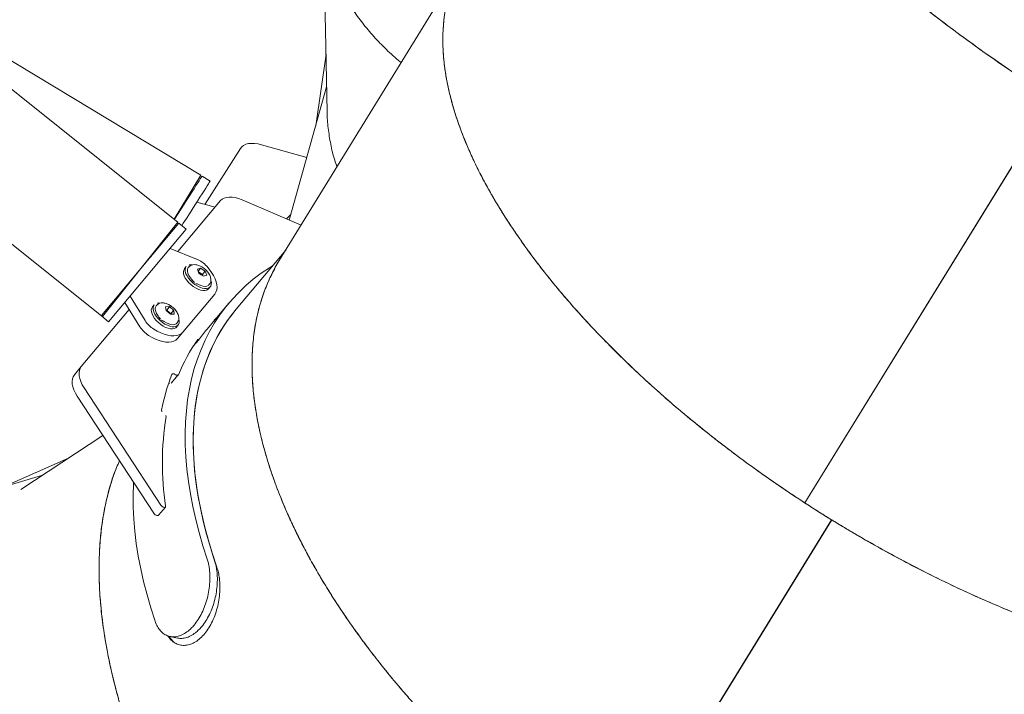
# Model space of a CAD drawing. Extents: x 5459245 to 5462690, y 5971016 to 5972523.
# Tile 47 of 136: x 5462442.305 to 5462442.923, y 5972213.586 to 5972214.01. Entities that reach past the tile are written whole.
import ezdxf

# ---------------------------------------------------------------- set-up
doc = ezdxf.new("R2010")
doc.units = 0
doc.layers.add('A_MAŁA ARCHITEKTURA', color=195, linetype='CONTINUOUS', lineweight=9)

# ---------------------------------------------------------------- blocks, each defined once
blk = doc.blocks.new('MEGA')
at = {"layer": 'A_MAŁA ARCHITEKTURA'}
for p, q in [((5462443.82374, 5972218.87132), (5462443.80024, 5972218.68033)), ((5462443.87546, 5972218.67062), (5462443.89902, 5972218.86209)), ((5462443.9081, 5972218.67374), (5462443.90673, 5972218.83045)), ((5462443.69506, 5972218.66004), (5462443.6155, 5972218.73158)), ((5462443.80024, 5972218.68033), (5462443.79943, 5972218.67487)), ((5462443.86173, 5972218.67172), (5462443.80031, 5972218.68078)), ((5462444.07359, 5972218.6849), (5462443.98354, 5972218.6271)), ((5462443.71368, 5972218.65129), (5462443.67623, 5972218.67697)), ((5462443.75969, 5972218.67569), (5462443.76641, 5972218.6747)), ((5462443.81269, 5972218.66788), (5462443.76641, 5972218.6747)), ((5462443.86086, 5972218.66581), (5462443.79943, 5972218.67487)), ((5462443.80018, 5972218.67988), (5462443.87546, 5972218.67062)), ((5462443.81504, 5972218.67257), (5462443.80702, 5972218.65652)), ((5462443.82007, 5972218.67182), (5462443.81206, 5972218.65578)), ((5462443.85032, 5972218.67371), (5462443.84801, 5972218.67375)), ((5462443.85142, 5972218.67324), (5462443.85394, 5972218.67327)), ((5462443.87533, 5972218.66971), (5462443.86173, 5972218.67172)), ((5462443.87446, 5972218.6638), (5462443.87533, 5972218.66971)), ((5462443.87581, 5972218.67346), (5462443.9081, 5972218.67374)), ((5462443.90801, 5972218.66685), (5462443.9081, 5972218.67283)), ((5462443.7367, 5972218.64047), (5462443.68086, 5972218.66671)), ((5462443.74928, 5972218.66716), (5462443.71181, 5972218.58767)), ((5462443.756, 5972218.66617), (5462443.71852, 5972218.58668)), ((5462443.8619, 5972218.64843), (5462443.85886, 5972218.6661)), ((5462443.87446, 5972218.6638), (5462443.86086, 5972218.66581)), ((5462443.89224, 5972218.66709), (5462443.89581, 5972218.65561)), ((5462443.89379, 5972218.66208), (5462443.93548, 5972218.66144)), ((5462443.82343, 5972218.65609), (5462443.82175, 5972218.65634)), ((5462443.901, 5972218.65485), (5462443.85975, 5972218.66093)), ((5462443.82407, 5972218.65461), (5462443.82357, 5972218.65469)), ((5462443.82619, 5972218.64932), (5462443.82433, 5972218.64785)), ((5462443.8275, 5972218.64729), (5462443.82619, 5972218.64932)), ((5462443.85446, 5972218.65151), (5462443.85278, 5972218.65176)), ((5462443.8551, 5972218.65003), (5462443.85459, 5972218.65011)), ((5462443.85507, 5972218.64987), (5462443.85519, 5972218.64986)), ((5462443.94438, 5972218.65134), (5462443.9525, 5972218.62297)), ((5462443.82407, 5972218.6461), (5462443.82378, 5972218.64435)), ((5462443.82378, 5972218.64435), (5462443.82509, 5972218.64231)), ((5462443.82397, 5972218.64406), (5462443.8242, 5972218.64424)), ((5462443.82433, 5972218.64785), (5462443.82407, 5972218.6461)), ((5462443.8242, 5972218.64424), (5462443.82473, 5972218.64765)), ((5462443.8242, 5972218.64424), (5462443.82671, 5972218.64387)), ((5462443.82473, 5972218.64765), (5462443.8245, 5972218.64799)), ((5462443.82473, 5972218.64765), (5462443.82725, 5972218.64728)), ((5462443.82509, 5972218.64231), (5462443.82695, 5972218.64378)), ((5462443.82695, 5972218.64378), (5462443.8275, 5972218.64729)), ((5462443.85682, 5972218.64474), (5462443.85509, 5972218.64263)), ((5462443.85548, 5972218.64029), (5462443.85561, 5972218.64326)), ((5462443.85593, 5972218.64365), (5462443.85814, 5972218.64332)), ((5462443.8584, 5972218.64335), (5462443.85682, 5972218.64474)), ((5462443.85825, 5972218.63985), (5462443.8584, 5972218.64335)), ((5462443.91443, 5972218.60375), (5462443.9085, 5972218.64367)), ((5462444.01406, 5972218.64669), (5462443.97239, 5972218.62864)), ((5462443.82109, 5972218.63793), (5462443.8216, 5972218.63785)), ((5462443.84862, 5972218.6408), (5462443.84861, 5972218.64011)), ((5462443.85504, 5972218.64087), (5462443.85494, 5972218.63913)), ((5462443.85494, 5972218.63913), (5462443.85652, 5972218.63774)), ((5462443.85497, 5972218.63967), (5462443.85548, 5972218.64029)), ((5462443.85509, 5972218.64263), (5462443.85504, 5972218.64087)), ((5462443.85548, 5972218.64029), (5462443.858, 5972218.63992)), ((5462443.85652, 5972218.63774), (5462443.85825, 5972218.63985)), ((5462443.81813, 5972218.63181), (5462443.8131, 5972218.63256)), ((5462443.81813, 5972218.63181), (5462443.84916, 5972218.62724)), ((5462443.81888, 5972218.63687), (5462443.82056, 5972218.63662)), ((5462443.84991, 5972218.63229), (5462443.85159, 5972218.63204)), ((5462443.85212, 5972218.63335), (5462443.85263, 5972218.63327)), ((5462443.85275, 5972218.63342), (5462443.85265, 5972218.63343)), ((5462443.99675, 5972218.63558), (5462443.91324, 5972218.61178)), ((5462443.78711, 5972218.62112), (5462443.79383, 5972218.62013)), ((5462443.81414, 5972218.62151), (5462443.81902, 5972218.6208)), ((5462443.81929, 5972218.62078), (5462443.81934, 5972218.62117)), ((5462443.84891, 5972218.61673), (5462443.82751, 5972218.61989)), ((5462443.83484, 5972218.61881), (5462443.83485, 5972218.61888)), ((5462443.83492, 5972218.61897), (5462443.83687, 5972218.61851)), ((5462443.89595, 5972218.60375), (5462443.84804, 5972218.61082)), ((5462444.1093, 5972218.60375), (5462443.88824, 5972218.60375)), ((5462443.71227, 5972218.58458), (5462443.71898, 5972218.58359)), ((5462443.65119, 5972218.53865), (5462443.65277, 5972218.53414)), ((5462443.93153, 5972218.24297), (5462444.22933, 5972218.24297)), ((5462443.93154, 5972218.24304), (5462444.22933, 5972218.24304)), ((5462443.6676, 5972218.22311), (5462443.93129, 5972218.22311)), ((5462443.6676, 5972218.22305), (5462443.93129, 5972218.22305)), ((5462443.66865, 5972218.22311), (5462443.93113, 5972218.22311)), ((5462443.86674, 5972218.22305), (5462443.86652, 5972218.22311)), ((5462443.86743, 5972218.22305), (5462443.86713, 5972218.22314))]:
    blk.add_line(p, q, dxfattribs=at)
at = {"layer": 'A_MAŁA ARCHITEKTURA', "flags": 128}
for points in [[(5462443.75969, 5972218.67569), (5462443.75832, 5972218.67573), (5462443.75692, 5972218.67542), (5462443.75551, 5972218.67478), (5462443.75413, 5972218.67382), (5462443.75279, 5972218.67255), (5462443.75153, 5972218.671), (5462443.75035, 5972218.66919), (5462443.74928, 5972218.66716)], [(5462443.76641, 5972218.6747), (5462443.76503, 5972218.67473), (5462443.76363, 5972218.67443), (5462443.76223, 5972218.67379), (5462443.76085, 5972218.67283), (5462443.75951, 5972218.67156), (5462443.75824, 5972218.67001), (5462443.75706, 5972218.6682), (5462443.756, 5972218.66617)], [(5462443.9081, 5972218.67283), (5462443.90806, 5972218.67283), (5462443.90772, 5972218.67283), (5462443.90703, 5972218.67284), (5462443.90599, 5972218.67286), (5462443.90463, 5972218.67288), (5462443.90293, 5972218.67291), (5462443.90094, 5972218.67294), (5462443.89865, 5972218.67297), (5462443.89611, 5972218.67301), (5462443.89331, 5972218.67305), (5462443.89031, 5972218.6731), (5462443.88711, 5972218.67315), (5462443.88376, 5972218.6732), (5462443.88028, 5972218.67325), (5462443.8767, 5972218.67331), (5462443.87579, 5972218.67332)], [(5462443.90801, 5972218.66685), (5462443.90797, 5972218.66685), (5462443.90763, 5972218.66685), (5462443.90694, 5972218.66686), (5462443.9059, 5972218.66688), (5462443.90453, 5972218.6669), (5462443.90284, 5972218.66693), (5462443.90085, 5972218.66696), (5462443.89856, 5972218.66699), (5462443.89601, 5972218.66703), (5462443.89322, 5972218.66707), (5462443.89021, 5972218.66712), (5462443.88702, 5972218.66717), (5462443.88367, 5972218.66722), (5462443.88019, 5972218.66727), (5462443.87661, 5972218.66733), (5462443.87499, 5972218.66735)], [(5462443.81888, 5972218.63687), (5462443.81832, 5972218.63701), (5462443.81743, 5972218.63753), (5462443.81664, 5972218.63838), (5462443.81598, 5972218.63952), (5462443.81548, 5972218.64092), (5462443.81515, 5972218.64253), (5462443.81502, 5972218.64428), (5462443.81507, 5972218.64612), (5462443.81531, 5972218.64797), (5462443.81573, 5972218.64978), (5462443.81632, 5972218.65147), (5462443.81705, 5972218.65298), (5462443.81791, 5972218.65427), (5462443.81884, 5972218.65527), (5462443.81984, 5972218.65597), (5462443.82084, 5972218.65632), (5462443.82183, 5972218.65633), (5462443.82183, 5972218.65633)], [(5462443.82391, 5972218.63812), (5462443.82297, 5972218.6373), (5462443.82197, 5972218.63677), (5462443.82097, 5972218.63659), (5462443.82, 5972218.63676), (5462443.81911, 5972218.63728), (5462443.81832, 5972218.63813), (5462443.81766, 5972218.63927), (5462443.81716, 5972218.64068), (5462443.81683, 5972218.64228), (5462443.81669, 5972218.64403), (5462443.81675, 5972218.64587), (5462443.81699, 5972218.64773), (5462443.81741, 5972218.64953), (5462443.818, 5972218.65122), (5462443.81873, 5972218.65274), (5462443.81958, 5972218.65402), (5462443.82052, 5972218.65503), (5462443.82151, 5972218.65572), (5462443.82252, 5972218.65607), (5462443.82351, 5972218.65608), (5462443.82351, 5972218.65608)], [(5462443.93548, 5972218.66144), (5462443.93685, 5972218.66125), (5462443.93818, 5972218.66072), (5462443.93946, 5972218.65987), (5462443.94067, 5972218.65869), (5462443.94179, 5972218.65723), (5462443.94279, 5972218.65549), (5462443.94366, 5972218.65352), (5462443.94438, 5972218.65134)], [(5462443.82357, 5972218.65469), (5462443.82317, 5972218.65471), (5462443.82222, 5972218.65451), (5462443.82127, 5972218.65394), (5462443.82037, 5972218.65305), (5462443.81956, 5972218.65186), (5462443.81886, 5972218.65042), (5462443.81867, 5972218.64992)], [(5462443.84991, 5972218.63229), (5462443.84945, 5972218.6324), (5462443.84855, 5972218.63288), (5462443.84775, 5972218.63369), (5462443.84707, 5972218.63481), (5462443.84656, 5972218.63618), (5462443.84621, 5972218.63777), (5462443.84605, 5972218.63951), (5462443.84608, 5972218.64134), (5462443.8463, 5972218.64319), (5462443.84671, 5972218.64501), (5462443.84728, 5972218.64671), (5462443.848, 5972218.64825), (5462443.84884, 5972218.64956), (5462443.84977, 5972218.6506), (5462443.85075, 5972218.65133), (5462443.85176, 5972218.65172)], [(5462443.85523, 5972218.63387), (5462443.85507, 5972218.63369), (5462443.85411, 5972218.6328), (5462443.85311, 5972218.63223), (5462443.8521, 5972218.63202), (5462443.85113, 5972218.63215), (5462443.85023, 5972218.63263), (5462443.84943, 5972218.63344), (5462443.84875, 5972218.63456), (5462443.84823, 5972218.63593), (5462443.84789, 5972218.63752), (5462443.84773, 5972218.63926), (5462443.84776, 5972218.64109), (5462443.84798, 5972218.64295), (5462443.84839, 5972218.64476), (5462443.84896, 5972218.64646), (5462443.84968, 5972218.648), (5462443.85051, 5972218.64931), (5462443.85144, 5972218.65035), (5462443.85243, 5972218.65108), (5462443.85344, 5972218.65147), (5462443.85344, 5972218.65147)], [(5462443.85459, 5972218.65011), (5462443.85419, 5972218.65013), (5462443.85324, 5972218.64993), (5462443.85229, 5972218.64936), (5462443.85139, 5972218.64846), (5462443.85058, 5972218.64727), (5462443.84989, 5972218.64583), (5462443.84935, 5972218.64422), (5462443.84926, 5972218.64388)], [(5462443.85176, 5972218.65172), (5462443.85275, 5972218.65177), (5462443.85278, 5972218.65176)], [(5462443.9085, 5972218.64367), (5462443.90806, 5972218.64592), (5462443.90746, 5972218.64799), (5462443.90669, 5972218.64984), (5462443.90578, 5972218.65144), (5462443.90473, 5972218.65276), (5462443.90357, 5972218.65378), (5462443.90232, 5972218.65448), (5462443.901, 5972218.65485)], [(5462443.80527, 5972218.64902), (5462443.80532, 5972218.64647), (5462443.80555, 5972218.64402), (5462443.80598, 5972218.64171), (5462443.80657, 5972218.63959), (5462443.80734, 5972218.63769), (5462443.80826, 5972218.63605), (5462443.80931, 5972218.63469), (5462443.81048, 5972218.63365), (5462443.81175, 5972218.63293), (5462443.8131, 5972218.63256)], [(5462443.8103, 5972218.64828), (5462443.81035, 5972218.64573), (5462443.81059, 5972218.64327), (5462443.81101, 5972218.64097), (5462443.81161, 5972218.63884), (5462443.81238, 5972218.63695), (5462443.81329, 5972218.63531), (5462443.81435, 5972218.63395), (5462443.81552, 5972218.63291), (5462443.81679, 5972218.63219), (5462443.81813, 5972218.63181)], [(5462443.81783, 5972218.64612), (5462443.81778, 5972218.64533), (5462443.8178, 5972218.64362), (5462443.81802, 5972218.64202), (5462443.81843, 5972218.64061), (5462443.81901, 5972218.63945), (5462443.81973, 5972218.63859), (5462443.82057, 5972218.63806), (5462443.82109, 5972218.63793)], [(5462443.84879, 5972218.64001), (5462443.84883, 5972218.63902), (5462443.84905, 5972218.63743), (5462443.84946, 5972218.63602), (5462443.85005, 5972218.63486), (5462443.85077, 5972218.634), (5462443.85161, 5972218.63348), (5462443.85212, 5972218.63335)], [(5462443.84916, 5972218.62724), (5462443.85056, 5972218.62721), (5462443.85198, 5972218.62753), (5462443.8534, 5972218.62819), (5462443.8548, 5972218.62918), (5462443.85616, 5972218.63049), (5462443.85744, 5972218.63208), (5462443.85862, 5972218.63394), (5462443.85969, 5972218.63603), (5462443.86063, 5972218.63831), (5462443.86141, 5972218.64074)], [(5462443.79209, 5972218.62371), (5462443.79229, 5972218.6237), (5462443.79249, 5972218.62363), (5462443.79266, 5972218.62348), (5462443.79281, 5972218.62326), (5462443.79293, 5972218.62298), (5462443.79301, 5972218.62266), (5462443.79305, 5972218.6223), (5462443.79305, 5972218.62192)], [(5462443.79305, 5972218.62192), (5462443.79305, 5972218.62154), (5462443.79309, 5972218.62118), (5462443.79316, 5972218.62086), (5462443.79328, 5972218.62058), (5462443.79343, 5972218.62036), (5462443.7936, 5972218.62021), (5462443.79379, 5972218.62013), (5462443.794, 5972218.62013)], [(5462443.8193, 5972218.62127), (5462443.81931, 5972218.62127), (5462443.81932, 5972218.62126), (5462443.81933, 5972218.62125), (5462443.81934, 5972218.62124), (5462443.81934, 5972218.62122), (5462443.81935, 5972218.6212), (5462443.81935, 5972218.62119), (5462443.81934, 5972218.62117)], [(5462443.83485, 5972218.61888), (5462443.83486, 5972218.6189), (5462443.83486, 5972218.61892), (5462443.83487, 5972218.61893), (5462443.83488, 5972218.61894), (5462443.83489, 5972218.61895), (5462443.8349, 5972218.61896), (5462443.83491, 5972218.61897), (5462443.83492, 5972218.61897)], [(5462443.70486, 5972218.54404), (5462443.7106, 5972218.55072), (5462443.71641, 5972218.55711), (5462443.72229, 5972218.5632), (5462443.72823, 5972218.569), (5462443.73424, 5972218.57449), (5462443.74029, 5972218.57968), (5462443.74639, 5972218.58455), (5462443.75254, 5972218.5891), (5462443.75872, 5972218.59333), (5462443.76493, 5972218.59723), (5462443.77117, 5972218.60081), (5462443.77742, 5972218.60405), (5462443.78369, 5972218.60696), (5462443.78997, 5972218.60953), (5462443.79625, 5972218.61175), (5462443.80252, 5972218.61364), (5462443.80879, 5972218.61518), (5462443.81504, 5972218.61637), (5462443.82128, 5972218.61722), (5462443.82748, 5972218.61772), (5462443.83365, 5972218.61787), (5462443.83979, 5972218.61768), (5462443.84588, 5972218.61713), (5462443.85193, 5972218.61624), (5462443.85792, 5972218.615), (5462443.86385, 5972218.61342), (5462443.86972, 5972218.61149), (5462443.87552, 5972218.60922), (5462443.88124, 5972218.60661), (5462443.88319, 5972218.60563)], [(5462443.91664, 5972218.61275), (5462443.91619, 5972218.61288), (5462443.91295, 5972218.61372)], [(5462443.6545, 5972218.55147), (5462443.66023, 5972218.55815), (5462443.66605, 5972218.56454), (5462443.67193, 5972218.57063), (5462443.67787, 5972218.57643), (5462443.68387, 5972218.58192), (5462443.68993, 5972218.58711), (5462443.69603, 5972218.59198), (5462443.70217, 5972218.59653), (5462443.70836, 5972218.60076), (5462443.71457, 5972218.60467), (5462443.7208, 5972218.60824), (5462443.72175, 5972218.60875)], [(5462443.70371, 5972218.53621), (5462443.70943, 5972218.54303), (5462443.71523, 5972218.54957), (5462443.7211, 5972218.5558), (5462443.72704, 5972218.56173), (5462443.73304, 5972218.56735), (5462443.7391, 5972218.57266), (5462443.74521, 5972218.57765), (5462443.75136, 5972218.58232), (5462443.75755, 5972218.58666), (5462443.76378, 5972218.59066), (5462443.77003, 5972218.59433), (5462443.7763, 5972218.59766), (5462443.78259, 5972218.60065), (5462443.78889, 5972218.60329), (5462443.79519, 5972218.60558), (5462443.80148, 5972218.60753), (5462443.80777, 5972218.60912), (5462443.81405, 5972218.61036), (5462443.8203, 5972218.61124), (5462443.82653, 5972218.61177), (5462443.83273, 5972218.61194), (5462443.83889, 5972218.61176), (5462443.845, 5972218.61122), (5462443.84804, 5972218.61082)], [(5462443.84804, 5972218.61082), (5462443.84194, 5972218.61153), (5462443.8358, 5972218.61189), (5462443.82962, 5972218.6119), (5462443.8234, 5972218.61155), (5462443.81715, 5972218.61084), (5462443.81088, 5972218.60977), (5462443.80459, 5972218.60836), (5462443.79829, 5972218.60658), (5462443.79199, 5972218.60446), (5462443.78568, 5972218.60199), (5462443.77938, 5972218.59917), (5462443.7731, 5972218.596), (5462443.76683, 5972218.5925), (5462443.76059, 5972218.58865), (5462443.75437, 5972218.58447), (5462443.7482, 5972218.57996), (5462443.74206, 5972218.57512), (5462443.73597, 5972218.56997), (5462443.72994, 5972218.56449), (5462443.72396, 5972218.5587), (5462443.71805, 5972218.55261), (5462443.71221, 5972218.54621), (5462443.70644, 5972218.53952)], [(5462443.71181, 5972218.58767), (5462443.7116, 5972218.58709), (5462443.71149, 5972218.58644), (5462443.7115, 5972218.58582), (5462443.71162, 5972218.58526), (5462443.71184, 5972218.58485), (5462443.71214, 5972218.58462), (5462443.71227, 5972218.58458)], [(5462443.71852, 5972218.58668), (5462443.71832, 5972218.5861), (5462443.71821, 5972218.58545), (5462443.71822, 5972218.58482), (5462443.71834, 5972218.58427), (5462443.71856, 5972218.58386), (5462443.71885, 5972218.58363), (5462443.71919, 5972218.5836), (5462443.71954, 5972218.58378)]]:
    blk.add_lwpolyline(points, dxfattribs=at)
at = {"layer": 'A_MAŁA ARCHITEKTURA'}
for centre, radius, start, end in [((5462443.82314, 5972218.6488), 0.01787, 154.38652, 179.26767), ((5462443.82818, 5972218.64805), 0.01787, 154.38652, 179.26767), ((5462443.82235, 5972218.65205), 0.00419, 22.46586, 73.96056), ((5462443.85378, 5972218.64777), 0.00372, 19.41918, 95.28395), ((5462443.84424, 5972218.64568), 0.01787, 343.94739, 8.82854), ((5462443.81508, 5972218.4967), 0.12907, 100.25999, 110.66677), ((5462443.78769, 5972218.62236), 0.00137, 172.64642, 245.00658), ((5462443.81158, 5972218.51138), 0.11016, 85.98044, 99.18517), ((5462443.81195, 5972218.51442), 0.10661, 81.60965, 86.20041), ((5462443.8348, 5972218.4475), 0.17848, 112.18563, 130.22302), ((5462443.7659, 5972218.61486), 0.00257, 305.76284, 5.78598), ((5462443.771, 5972218.61538), 0.00255, 125.23544, 185.94114)]:
    blk.add_arc(centre, radius, start, end, dxfattribs=at)
for centre, major_axis, ratio, start_param, end_param in [((5462443.82688, 5972218.6436), (0.000364, -0.000213), 0.45148, 1.639514, 2.298314), ((5462443.82749, 5972218.64747), (0.000412, 0.000087), 0.428451, 3.99844, 4.65724), ((5462443.85837, 5972218.64359), (0.000392, 0.000167), 0.565634, 3.887636, 4.546436), ((5462443.8582, 5972218.63974), (0.000391, -0.000149), 0.287864, 1.568408, 2.227208)]:
    blk.add_ellipse(centre, major_axis=major_axis, ratio=ratio, start_param=start_param, end_param=end_param, dxfattribs=at)
for points, knots in [([(5462443.60322, 5972218.67601), (5462443.6005, 5972218.67561), (5462443.59428, 5972218.67472), (5462443.58425, 5972218.67249), (5462443.5732, 5972218.66954), (5462443.56186, 5972218.66589), (5462443.55037, 5972218.66161), (5462443.54015, 5972218.65729), (5462443.53126, 5972218.65318), (5462443.52366, 5972218.64943), (5462443.51595, 5972218.64539), (5462443.50815, 5972218.64106), (5462443.50025, 5972218.63643), (5462443.49178, 5972218.6312), (5462443.48271, 5972218.62528), (5462443.47301, 5972218.6186), (5462443.46316, 5972218.61143), (5462443.45316, 5972218.60377), (5462443.44328, 5972218.5958), (5462443.43493, 5972218.58873), (5462443.42812, 5972218.58276), (5462443.42261, 5972218.5778), (5462443.41703, 5972218.57266), (5462443.41139, 5972218.56732), (5462443.40568, 5972218.56178), (5462443.39993, 5972218.55604), (5462443.39412, 5972218.5501), (5462443.3869, 5972218.54252), (5462443.37818, 5972218.53303), (5462443.3682, 5972218.52168), (5462443.36009, 5972218.51203), (5462443.35386, 5972218.50438), (5462443.34925, 5972218.49859), (5462443.34463, 5972218.49267), (5462443.34033, 5972218.48702), (5462443.33665, 5972218.48211), (5462443.33348, 5972218.4778), (5462443.33045, 5972218.47363), (5462443.32725, 5972218.46915), (5462443.32389, 5972218.46436), (5462443.3202, 5972218.45903), (5462443.31628, 5972218.45324), (5462443.31226, 5972218.44716), (5462443.30853, 5972218.44142), (5462443.30527, 5972218.43628), (5462443.30259, 5972218.43199), (5462443.30047, 5972218.42855), (5462443.29925, 5972218.42654), (5462443.29872, 5972218.42569)], [0, 0, 0, 0, 0.027831, 0.063523, 0.099562, 0.135948, 0.172683, 0.208747, 0.232041, 0.255559, 0.279303, 0.303272, 0.327467, 0.351887, 0.380958, 0.410568, 0.440717, 0.471404, 0.50263, 0.532068, 0.549019, 0.566266, 0.583808, 0.601644, 0.619776, 0.638203, 0.656926, 0.675943, 0.708631, 0.743023, 0.77608, 0.791596, 0.80772, 0.824452, 0.840664, 0.853951, 0.864345, 0.875491, 0.88739, 0.900041, 0.913444, 0.929426, 0.945301, 0.960657, 0.973804, 0.984744, 0.993476, 1, 1, 1, 1]), ([(5462444.0634, 5972218.67297), (5462444.06336, 5972218.67293), (5462444.06106, 5972218.6705), (5462444.0571, 5972218.66499), (5462444.05153, 5972218.65649), (5462444.04669, 5972218.64722), (5462444.04253, 5972218.6374), (5462444.03905, 5972218.62701), (5462444.03634, 5972218.61602), (5462444.03475, 5972218.60823), (5462444.03428, 5972218.60398), (5462444.03425, 5972218.60375)], [0, 0, 0, 0, 0.002112, 0.143073, 0.284445, 0.426234, 0.568444, 0.708662, 0.849787, 0.991823, 1, 1, 1, 1]), ([(5462443.81847, 5972218.64986), (5462443.81831, 5972218.64941), (5462443.81802, 5972218.64853), (5462443.81785, 5972218.64758), (5462443.81777, 5972218.64711)], [0, 0, 0, 0, 0.513476, 1, 1, 1, 1]), ([(5462443.8216, 5972218.63785), (5462443.82206, 5972218.63783), (5462443.82291, 5972218.6378), (5462443.82439, 5972218.63841), (5462443.82593, 5972218.63969), (5462443.82733, 5972218.64188), (5462443.82826, 5972218.64472), (5462443.8285, 5972218.64764), (5462443.82816, 5972218.65017), (5462443.82734, 5972218.65225), (5462443.82624, 5972218.6536), (5462443.82514, 5972218.65435), (5462443.82444, 5972218.65452), (5462443.82407, 5972218.65461)], [0, 0, 0, 0, 0.073769, 0.134518, 0.233703, 0.349808, 0.471395, 0.594519, 0.69613, 0.794484, 0.882135, 0.93742, 1, 1, 1, 1]), ([(5462443.85263, 5972218.63327), (5462443.85301, 5972218.63325), (5462443.85372, 5972218.63321), (5462443.8549, 5972218.63359), (5462443.85628, 5972218.63446), (5462443.85773, 5972218.63615), (5462443.85891, 5972218.6387), (5462443.85951, 5972218.6417), (5462443.8594, 5972218.64459), (5462443.85873, 5972218.64695), (5462443.85769, 5972218.64859), (5462443.85646, 5972218.64966), (5462443.85558, 5972218.6499), (5462443.8551, 5972218.65003)], [0, 0, 0, 0, 0.062601, 0.114702, 0.186808, 0.292461, 0.412846, 0.534132, 0.656248, 0.761127, 0.854115, 0.919661, 1, 1, 1, 1]), ([(5462443.81777, 5972218.64711), (5462443.81772, 5972218.64683), (5462443.81767, 5972218.64652), (5462443.81765, 5972218.64621), (5462443.81765, 5972218.64618)], [0, 0, 0, 0, 0.912337, 1, 1, 1, 1]), ([(5462443.8242, 5972218.64424), (5462443.82419, 5972218.64424), (5462443.82417, 5972218.64426), (5462443.82414, 5972218.64429), (5462443.82407, 5972218.64437), (5462443.82396, 5972218.6445), (5462443.82388, 5972218.64462), (5462443.82384, 5972218.64468)], [0, 0, 0, 0, 0.037335, 0.09232, 0.216745, 0.557823, 1, 1, 1, 1]), ([(5462443.82473, 5972218.64765), (5462443.82472, 5972218.64765), (5462443.8247, 5972218.64764), (5462443.82466, 5972218.64762), (5462443.82457, 5972218.64757), (5462443.82443, 5972218.64748), (5462443.82432, 5972218.6474), (5462443.82425, 5972218.64735)], [0, 0, 0, 0, 0.03753, 0.092802, 0.217878, 0.56074, 1, 1, 1, 1]), ([(5462443.84906, 5972218.64386), (5462443.84906, 5972218.64383), (5462443.8489, 5972218.64331), (5462443.84873, 5972218.64226), (5462443.84866, 5972218.64126), (5462443.84862, 5972218.6408)], [0, 0, 0, 0, 0.022212, 0.547845, 1, 1, 1, 1]), ([(5462443.85548, 5972218.64029), (5462443.85547, 5972218.64029), (5462443.85545, 5972218.6403), (5462443.85542, 5972218.64033), (5462443.85534, 5972218.64038), (5462443.8552, 5972218.64048), (5462443.85509, 5972218.64057), (5462443.85502, 5972218.64063)], [0, 0, 0, 0, 0.033724, 0.083391, 0.195782, 0.503874, 1, 1, 1, 1]), ([(5462443.98354, 5972218.6271), (5462443.9835, 5972218.62707), (5462443.98059, 5972218.62541), (5462443.97521, 5972218.62129), (5462443.96744, 5972218.61472), (5462443.9615, 5972218.60882), (5462443.9583, 5972218.6049), (5462443.95737, 5972218.60375)], [0, 0, 0, 0, 0.004355, 0.294979, 0.586452, 0.878783, 1, 1, 1, 1]), ([(5462443.7286, 5972218.62328), (5462443.72617, 5972218.62294), (5462443.71985, 5972218.62207), (5462443.70941, 5972218.61939), (5462443.6973, 5972218.61538), (5462443.68558, 5972218.61041), (5462443.67435, 5972218.60474), (5462443.66365, 5972218.59853), (5462443.65291, 5972218.5915), (5462443.64219, 5972218.58365), (5462443.63157, 5972218.57508), (5462443.62108, 5972218.56579), (5462443.61062, 5972218.55572), (5462443.60029, 5972218.54492), (5462443.59018, 5972218.53353), (5462443.58029, 5972218.52155), (5462443.57048, 5972218.5088), (5462443.56093, 5972218.49549), (5462443.55171, 5972218.48175), (5462443.54281, 5972218.46758), (5462443.53398, 5972218.45259), (5462443.52665, 5972218.43926), (5462443.5208, 5972218.42802), (5462443.51634, 5972218.41915), (5462443.51196, 5972218.41008), (5462443.50774, 5972218.40099), (5462443.50364, 5972218.39183), (5462443.49964, 5972218.38253), (5462443.49577, 5972218.37314), (5462443.49268, 5972218.36534), (5462443.49034, 5972218.35925), (5462443.48857, 5972218.35453), (5462443.48675, 5972218.3496), (5462443.48491, 5972218.34447), (5462443.48323, 5972218.33969), (5462443.4819, 5972218.33582), (5462443.48077, 5972218.33248), (5462443.47953, 5972218.32877), (5462443.4779, 5972218.32377), (5462443.47592, 5972218.31753), (5462443.47362, 5972218.31006), (5462443.47204, 5972218.30464), (5462443.4712, 5972218.30173)], [0, 0, 0, 0, 0.025001, 0.065302, 0.105824, 0.146659, 0.182178, 0.217327, 0.252853, 0.288758, 0.32416, 0.359186, 0.394758, 0.430878, 0.466022, 0.500893, 0.536557, 0.573013, 0.607634, 0.642272, 0.678119, 0.715174, 0.735008, 0.754574, 0.774709, 0.795025, 0.814031, 0.83387, 0.854542, 0.873421, 0.882809, 0.892582, 0.902742, 0.913287, 0.924219, 0.932123, 0.936964, 0.944641, 0.954784, 0.967391, 0.982463, 1, 1, 1, 1]), ([(5462443.48301, 5972218.33905), (5462443.48443, 5972218.34308), (5462443.48716, 5972218.35083), (5462443.49132, 5972218.36186), (5462443.49552, 5972218.37254), (5462443.49996, 5972218.3833), (5462443.50469, 5972218.39424), (5462443.50969, 5972218.40527), (5462443.51434, 5972218.41504), (5462443.51862, 5972218.42372), (5462443.52236, 5972218.43105), (5462443.52611, 5972218.43816), (5462443.52985, 5972218.44505), (5462443.53358, 5972218.45173), (5462443.5373, 5972218.4582), (5462443.541, 5972218.46446), (5462443.54582, 5972218.47239), (5462443.55181, 5972218.48185), (5462443.55901, 5972218.49265), (5462443.56623, 5972218.50292), (5462443.57344, 5972218.51267), (5462443.58077, 5972218.52208), (5462443.58815, 5972218.53108), (5462443.5956, 5972218.53969), (5462443.60298, 5972218.54775), (5462443.61035, 5972218.55537), (5462443.61769, 5972218.56255), (5462443.62673, 5972218.57088), (5462443.63749, 5972218.58001), (5462443.64995, 5972218.58946), (5462443.66239, 5972218.5978), (5462443.67486, 5972218.60507), (5462443.68733, 5972218.61124), (5462443.69973, 5972218.61628), (5462443.712, 5972218.62011), (5462443.72163, 5972218.62245), (5462443.72712, 5972218.6231), (5462443.72859, 5972218.62328)], [0, 0, 0, 0, 0.026769, 0.051489, 0.074161, 0.099171, 0.125165, 0.14995, 0.176588, 0.19474, 0.212572, 0.230084, 0.247276, 0.264149, 0.280701, 0.296935, 0.312848, 0.343283, 0.37315, 0.40245, 0.431182, 0.459348, 0.488619, 0.516712, 0.544466, 0.57188, 0.598956, 0.625693, 0.671128, 0.715966, 0.760208, 0.804729, 0.849696, 0.894292, 0.93852, 0.983444, 1, 1, 1, 1]), ([(5462443.88824, 5972218.60375), (5462443.88823, 5972218.60375), (5462443.88497, 5972218.60392), (5462443.87838, 5972218.60336), (5462443.8685, 5972218.60209), (5462443.85859, 5972218.59977), (5462443.84873, 5972218.59658), (5462443.83893, 5972218.59249), (5462443.8292, 5972218.58751), (5462443.81951, 5972218.58163), (5462443.8103, 5972218.57514), (5462443.80158, 5972218.56815), (5462443.79333, 5972218.56078), (5462443.78515, 5972218.5527), (5462443.77713, 5972218.54397), (5462443.77023, 5972218.53574), (5462443.76439, 5972218.52825), (5462443.7595, 5972218.52164), (5462443.75466, 5972218.51472), (5462443.74988, 5972218.50749), (5462443.74515, 5972218.49997), (5462443.7402, 5972218.49164), (5462443.73504, 5972218.48243), (5462443.72968, 5972218.47225), (5462443.72442, 5972218.46157), (5462443.71928, 5972218.45039), (5462443.71437, 5972218.43898), (5462443.70926, 5972218.42626), (5462443.704, 5972218.41206), (5462443.69993, 5972218.40001), (5462443.69726, 5972218.3916), (5462443.69588, 5972218.38714), (5462443.69452, 5972218.38261), (5462443.69318, 5972218.37802), (5462443.69186, 5972218.37337), (5462443.68981, 5972218.36591), (5462443.68706, 5972218.35534), (5462443.68373, 5972218.34129), (5462443.68113, 5972218.32909), (5462443.67916, 5972218.31903), (5462443.67775, 5972218.3114), (5462443.67641, 5972218.30369), (5462443.67523, 5972218.29637), (5462443.67408, 5972218.28872), (5462443.67291, 5972218.2804), (5462443.67169, 5972218.27077), (5462443.67059, 5972218.26097), (5462443.66963, 5972218.25126), (5462443.66882, 5972218.24188), (5462443.66814, 5972218.2325), (5462443.66778, 5972218.22624), (5462443.6676, 5972218.22311)], [0, 0, 0, 0, 0.000078, 0.03122, 0.062431, 0.093713, 0.125065, 0.156041, 0.187198, 0.218534, 0.250051, 0.277627, 0.305445, 0.333508, 0.361814, 0.38965, 0.407652, 0.425812, 0.44413, 0.462606, 0.481241, 0.500033, 0.522538, 0.545422, 0.568686, 0.592329, 0.616352, 0.639127, 0.66885, 0.699603, 0.707828, 0.716124, 0.724491, 0.732928, 0.741436, 0.750014, 0.773539, 0.798442, 0.824722, 0.83759, 0.850764, 0.864244, 0.877295, 0.888268, 0.903339, 0.919613, 0.937092, 0.952859, 0.968573, 0.984286, 1, 1, 1, 1]), ([(5462443.67188, 5972218.27213), (5462443.6726, 5972218.27774), (5462443.67399, 5972218.2886), (5462443.67647, 5972218.30423), (5462443.67873, 5972218.31688), (5462443.68069, 5972218.32685), (5462443.68226, 5972218.3344), (5462443.68399, 5972218.34227), (5462443.68593, 5972218.35059), (5462443.68811, 5972218.35939), (5462443.69037, 5972218.36801), (5462443.6927, 5972218.37638), (5462443.69507, 5972218.3845), (5462443.69749, 5972218.39236), (5462443.69994, 5972218.39998), (5462443.70299, 5972218.40903), (5462443.70669, 5972218.41941), (5462443.71113, 5972218.43099), (5462443.71568, 5972218.4421), (5462443.72034, 5972218.45273), (5462443.72516, 5972218.4631), (5462443.73012, 5972218.47309), (5462443.73521, 5972218.48274), (5462443.74035, 5972218.4919), (5462443.74556, 5972218.50064), (5462443.75084, 5972218.50899), (5462443.75744, 5972218.51882), (5462443.76545, 5972218.5298), (5462443.77496, 5972218.54153), (5462443.78468, 5972218.55227), (5462443.79464, 5972218.56208), (5462443.80485, 5972218.57092), (5462443.81521, 5972218.57875), (5462443.82573, 5972218.58554), (5462443.83637, 5972218.5913), (5462443.84714, 5972218.596), (5462443.85794, 5972218.59963), (5462443.86876, 5972218.60209), (5462443.87702, 5972218.60337), (5462443.88165, 5972218.60347), (5462443.88267, 5972218.60349)], [0, 0, 0, 0, 0.031622, 0.061243, 0.088864, 0.104204, 0.11885, 0.132801, 0.150269, 0.167866, 0.185123, 0.202041, 0.218619, 0.234856, 0.250754, 0.266313, 0.292185, 0.317591, 0.342529, 0.367002, 0.391007, 0.415925, 0.439826, 0.463447, 0.486787, 0.509845, 0.532624, 0.571299, 0.609467, 0.647129, 0.685039, 0.723328, 0.761287, 0.798917, 0.837172, 0.875256, 0.91317, 0.951114, 0.989185, 1, 1, 1, 1]), ([(5462443.93129, 5972218.22311), (5462443.93129, 5972218.22476), (5462443.9313, 5972218.22773), (5462443.93134, 5972218.23211), (5462443.93139, 5972218.2363), (5462443.93148, 5972218.24063), (5462443.93158, 5972218.245), (5462443.93187, 5972218.25478), (5462443.93252, 5972218.26921), (5462443.93384, 5972218.28815), (5462443.93546, 5972218.30555), (5462443.93737, 5972218.32212), (5462443.93953, 5972218.3379), (5462443.94201, 5972218.35354), (5462443.94482, 5972218.36896), (5462443.94795, 5972218.38414), (5462443.9514, 5972218.39908), (5462443.95518, 5972218.4138), (5462443.95926, 5972218.42815), (5462443.96312, 5972218.44043), (5462443.96662, 5972218.45078), (5462443.96972, 5972218.4594), (5462443.97296, 5972218.46789), (5462443.97634, 5972218.47624), (5462443.97985, 5972218.48445), (5462443.98375, 5972218.49302), (5462443.98806, 5972218.50191), (5462443.99283, 5972218.51106), (5462443.99783, 5972218.51997), (5462444.00305, 5972218.52861), (5462444.00839, 5972218.53677), (5462444.01435, 5972218.54519), (5462444.021, 5972218.55378), (5462444.02665, 5972218.56029), (5462444.03058, 5972218.56451), (5462444.03266, 5972218.56667), (5462444.03477, 5972218.56878), (5462444.03691, 5972218.57085), (5462444.03908, 5972218.57288), (5462444.0419, 5972218.57542), (5462444.04543, 5972218.57844), (5462444.04972, 5972218.58184), (5462444.0542, 5972218.5851), (5462444.05886, 5972218.58819), (5462444.0637, 5972218.5911), (5462444.06872, 5972218.59378), (5462444.07364, 5972218.59608), (5462444.0778, 5972218.59776), (5462444.08116, 5972218.59897), (5462444.08398, 5972218.59989), (5462444.08692, 5972218.60074), (5462444.08981, 5972218.60147), (5462444.09245, 5972218.60205), (5462444.09507, 5972218.60254), (5462444.09792, 5972218.60299), (5462444.10133, 5972218.60339), (5462444.1049, 5972218.60367), (5462444.10734, 5972218.60371), (5462444.10849, 5972218.60372)], [0, 0, 0, 0, 0.008297, 0.014908, 0.022034, 0.029366, 0.036694, 0.044031, 0.078617, 0.109509, 0.140288, 0.167721, 0.195275, 0.222952, 0.250752, 0.27845, 0.30637, 0.334514, 0.362881, 0.390813, 0.408896, 0.427125, 0.445501, 0.464023, 0.482691, 0.501506, 0.524146, 0.547136, 0.570477, 0.594169, 0.618212, 0.641115, 0.671031, 0.701883, 0.710118, 0.718418, 0.726783, 0.735211, 0.743704, 0.75226, 0.768181, 0.784634, 0.801618, 0.819133, 0.837179, 0.855757, 0.874867, 0.891422, 0.901316, 0.911583, 0.922224, 0.933238, 0.942969, 0.950811, 0.961506, 0.973773, 0.987612, 1, 1, 1, 1]), ([(5462444.1093, 5972218.60373), (5462444.10841, 5972218.60373), (5462444.10653, 5972218.60372), (5462444.10384, 5972218.60358), (5462444.1014, 5972218.60338), (5462444.09979, 5972218.60321), (5462444.09886, 5972218.60309), (5462444.09844, 5972218.60304), (5462444.09807, 5972218.60299), (5462444.09773, 5972218.60294), (5462444.09743, 5972218.6029), (5462444.09717, 5972218.60286), (5462444.09688, 5972218.60282), (5462444.09516, 5972218.60256), (5462444.09207, 5972218.602), (5462444.08775, 5972218.60098), (5462444.0837, 5972218.59982), (5462444.07957, 5972218.59843), (5462444.07481, 5972218.59659), (5462444.06943, 5972218.59415), (5462444.06378, 5972218.59116), (5462444.05943, 5972218.58853), (5462444.05629, 5972218.58648), (5462444.05429, 5972218.58512), (5462444.05232, 5972218.58372), (5462444.0504, 5972218.58231), (5462444.04851, 5972218.58087), (5462444.04516, 5972218.57822), (5462444.04041, 5972218.57418), (5462444.03438, 5972218.56848), (5462444.02859, 5972218.56245), (5462444.02304, 5972218.55615), (5462444.0176, 5972218.54944), (5462444.01259, 5972218.54274), (5462444.00797, 5972218.53611), (5462444.00381, 5972218.52976), (5462443.99979, 5972218.52324), (5462443.99591, 5972218.51657), (5462443.99216, 5972218.50976), (5462443.98725, 5972218.50033), (5462443.98135, 5972218.488), (5462443.97469, 5972218.47244), (5462443.96849, 5972218.45625), (5462443.9627, 5972218.43934), (5462443.95734, 5972218.42171), (5462443.95247, 5972218.40353), (5462443.94809, 5972218.38493), (5462443.94421, 5972218.36595), (5462443.94084, 5972218.34661), (5462443.93797, 5972218.32699), (5462443.93569, 5972218.30789), (5462443.93394, 5972218.28934), (5462443.93301, 5972218.27621), (5462443.93253, 5972218.26786), (5462443.93234, 5972218.26432), (5462443.93216, 5972218.26078), (5462443.93201, 5972218.25723), (5462443.93187, 5972218.25383), (5462443.93175, 5972218.25048), (5462443.93164, 5972218.24693), (5462443.93157, 5972218.24442), (5462443.93154, 5972218.24304)], [0, 0, 0, 0, 0.009985, 0.020844, 0.029884, 0.037103, 0.038769, 0.040298, 0.041689, 0.042942, 0.044057, 0.045035, 0.045876, 0.047215, 0.064183, 0.080366, 0.095508, 0.109607, 0.126822, 0.149195, 0.170749, 0.191483, 0.199404, 0.207199, 0.214868, 0.222409, 0.229825, 0.237114, 0.262118, 0.286539, 0.310378, 0.333634, 0.356308, 0.380095, 0.399232, 0.418135, 0.436806, 0.455243, 0.473447, 0.491419, 0.528496, 0.564972, 0.600848, 0.637025, 0.673651, 0.709878, 0.745704, 0.781602, 0.817268, 0.852703, 0.888131, 0.919462, 0.950786, 0.956939, 0.963085, 0.969237, 0.975421, 0.981558, 0.986949, 0.992838, 1, 1, 1, 1]), ([(5462444.35967, 5972218.60375), (5462444.35967, 5972218.60375), (5462444.3587, 5972218.60378), (5462444.35684, 5972218.60367), (5462444.35419, 5972218.60344), (5462444.35182, 5972218.60308), (5462444.34973, 5972218.60265), (5462444.34776, 5972218.60217), (5462444.34568, 5972218.60157), (5462444.34313, 5972218.60071), (5462444.34024, 5972218.59954), (5462444.33721, 5972218.5981), (5462444.33413, 5972218.59642), (5462444.3306, 5972218.59425), (5462444.32664, 5972218.59143), (5462444.32247, 5972218.58803), (5462444.31926, 5972218.58507), (5462444.31694, 5972218.58277), (5462444.31545, 5972218.58124), (5462444.31399, 5972218.57968), (5462444.31256, 5972218.57809), (5462444.31116, 5972218.57648), (5462444.30869, 5972218.57354), (5462444.3052, 5972218.56911), (5462444.30078, 5972218.56288), (5462444.29653, 5972218.55634), (5462444.29247, 5972218.5495), (5462444.28849, 5972218.54225), (5462444.28484, 5972218.53505), (5462444.28148, 5972218.52795), (5462444.27847, 5972218.52117), (5462444.27556, 5972218.51422), (5462444.27275, 5972218.50711), (5462444.27004, 5972218.49987), (5462444.26651, 5972218.48986), (5462444.26229, 5972218.47683), (5462444.25754, 5972218.46043), (5462444.25316, 5972218.44342), (5462444.2491, 5972218.4257), (5462444.24537, 5972218.40728), (5462444.24202, 5972218.38834), (5462444.23905, 5972218.36901), (5462444.23647, 5972218.34933), (5462444.23427, 5972218.32934), (5462444.23246, 5972218.30911), (5462444.23109, 5972218.28945), (5462444.23011, 5972218.27041), (5462444.22964, 5972218.25681), (5462444.22942, 5972218.24793), (5462444.22934, 5972218.2438), (5462444.22927, 5972218.23968), (5462444.22922, 5972218.23561), (5462444.22918, 5972218.23165), (5462444.22915, 5972218.2275), (5462444.22915, 5972218.22467), (5462444.22915, 5972218.22311)], [0, 0, 0, 0, 0.000028, 0.014291, 0.027216, 0.038805, 0.049056, 0.057969, 0.067709, 0.079737, 0.095553, 0.110532, 0.124674, 0.141457, 0.163312, 0.184438, 0.204835, 0.212649, 0.22035, 0.227939, 0.235416, 0.24278, 0.250032, 0.274531, 0.298495, 0.321924, 0.344817, 0.367174, 0.39056, 0.409345, 0.427914, 0.446267, 0.464404, 0.482325, 0.50003, 0.536434, 0.572283, 0.607579, 0.643148, 0.679131, 0.714752, 0.75001, 0.785263, 0.820317, 0.855172, 0.89002, 0.92082, 0.951601, 0.958516, 0.965428, 0.972314, 0.979222, 0.985804, 0.992196, 1, 1, 1, 1]), ([(5462444.22933, 5972218.24304), (5462444.22936, 5972218.24469), (5462444.22942, 5972218.24765), (5462444.22952, 5972218.25202), (5462444.22964, 5972218.2562), (5462444.22978, 5972218.26051), (5462444.22994, 5972218.26487), (5462444.23032, 5972218.2746), (5462444.23106, 5972218.28893), (5462444.23236, 5972218.3077), (5462444.23386, 5972218.32488), (5462444.23555, 5972218.3412), (5462444.23742, 5972218.35672), (5462444.23952, 5972218.37207), (5462444.24185, 5972218.38716), (5462444.24441, 5972218.40197), (5462444.24721, 5972218.41649), (5462444.25024, 5972218.43077), (5462444.25349, 5972218.44464), (5462444.25653, 5972218.45648), (5462444.25927, 5972218.4664), (5462444.2617, 5972218.47466), (5462444.26422, 5972218.48278), (5462444.26684, 5972218.49075), (5462444.26957, 5972218.49856), (5462444.27257, 5972218.50668), (5462444.27589, 5972218.51506), (5462444.27954, 5972218.52365), (5462444.28335, 5972218.53199), (5462444.28734, 5972218.54004), (5462444.29139, 5972218.5476), (5462444.2959, 5972218.55533), (5462444.30091, 5972218.56314), (5462444.30507, 5972218.56891), (5462444.30788, 5972218.5725), (5462444.30922, 5972218.57417), (5462444.31058, 5972218.5758), (5462444.31195, 5972218.5774), (5462444.31334, 5972218.57896), (5462444.31474, 5972218.58049), (5462444.31719, 5972218.58306), (5462444.32079, 5972218.58656), (5462444.32567, 5972218.59071), (5462444.32992, 5972218.59379), (5462444.33341, 5972218.59599), (5462444.33607, 5972218.5975), (5462444.33875, 5972218.59885), (5462444.34128, 5972218.59997), (5462444.3439, 5972218.60098), (5462444.34676, 5972218.60192), (5462444.3501, 5972218.60277), (5462444.35349, 5972218.60336), (5462444.35672, 5972218.6037), (5462444.35873, 5972218.60372), (5462444.35967, 5972218.60373)], [0, 0, 0, 0, 0.008556, 0.015376, 0.022727, 0.030289, 0.037846, 0.045412, 0.08108, 0.112943, 0.144669, 0.172933, 0.201348, 0.229913, 0.25863, 0.287146, 0.315922, 0.344957, 0.374253, 0.403049, 0.421665, 0.440449, 0.4594, 0.47852, 0.497807, 0.517262, 0.540523, 0.564187, 0.588254, 0.612724, 0.637597, 0.661139, 0.691855, 0.723671, 0.730965, 0.738314, 0.745719, 0.75318, 0.760696, 0.768267, 0.775894, 0.800091, 0.825789, 0.852987, 0.86633, 0.880006, 0.894016, 0.907527, 0.918701, 0.934207, 0.95112, 0.969438, 0.985758, 1, 1, 1, 1]), ([(5462443.6545, 5972218.55147), (5462443.65375, 5972218.55048), (5462443.65225, 5972218.54848), (5462443.65097, 5972218.54537), (5462443.65048, 5972218.54229), (5462443.65083, 5972218.53934), (5462443.65201, 5972218.53661), (5462443.65397, 5972218.53417), (5462443.65667, 5972218.53214), (5462443.65962, 5972218.53073), (5462443.66257, 5972218.52983), (5462443.66575, 5972218.5292), (5462443.6697, 5972218.5289), (5462443.67442, 5972218.5291), (5462443.67929, 5972218.52986), (5462443.68416, 5972218.53112), (5462443.68891, 5972218.53286), (5462443.6934, 5972218.535), (5462443.69751, 5972218.53748), (5462443.70071, 5972218.53989), (5462443.70314, 5972218.5421), (5462443.70429, 5972218.5434), (5462443.70486, 5972218.54404)], [0, 0, 0, 0, 0.053644, 0.107286, 0.160935, 0.214583, 0.268148, 0.321712, 0.375313, 0.428914, 0.464457, 0.5, 0.553654, 0.607307, 0.660961, 0.714615, 0.768255, 0.821895, 0.875478, 0.929062, 0.964531, 1, 1, 1, 1]), ([(5462443.70371, 5972218.53621), (5462443.70295, 5972218.53535), (5462443.70144, 5972218.53362), (5462443.6984, 5972218.53098), (5462443.69472, 5972218.52836), (5462443.69037, 5972218.52589), (5462443.68568, 5972218.52381), (5462443.68081, 5972218.52219), (5462443.67588, 5972218.52108), (5462443.67104, 5972218.52052), (5462443.66643, 5972218.52055), (5462443.66218, 5972218.52114), (5462443.6584, 5972218.52228), (5462443.65517, 5972218.52391), (5462443.65259, 5972218.52601), (5462443.6507, 5972218.52849), (5462443.64959, 5972218.53129), (5462443.6493, 5972218.53431), (5462443.64971, 5972218.53718), (5462443.65056, 5972218.539), (5462443.65092, 5972218.53976)], [0, 0, 0, 0, 0.049411, 0.098821, 0.157379, 0.215932, 0.274128, 0.332323, 0.389911, 0.447493, 0.504346, 0.561198, 0.617372, 0.673546, 0.729991, 0.786442, 0.843534, 0.900631, 0.958365, 1, 1, 1, 1]), ([(5462443.64949, 5972218.5347), (5462443.6495, 5972218.53492), (5462443.64954, 5972218.53633), (5462443.65008, 5972218.53792), (5462443.65094, 5972218.53921), (5462443.651, 5972218.5393)], [0, 0, 0, 0, 0.143664, 0.938398, 1, 1, 1, 1]), ([(5462443.65285, 5972218.53417), (5462443.6531, 5972218.53348), (5462443.6537, 5972218.53187), (5462443.65556, 5972218.52967), (5462443.65824, 5972218.52763), (5462443.6612, 5972218.52622), (5462443.66414, 5972218.52533), (5462443.66733, 5972218.5247), (5462443.67128, 5972218.52439), (5462443.676, 5972218.52459), (5462443.68087, 5972218.52535), (5462443.68574, 5972218.52661), (5462443.69049, 5972218.52835), (5462443.69498, 5972218.53049), (5462443.69908, 5972218.53296), (5462443.70229, 5972218.53537), (5462443.70472, 5972218.53758), (5462443.70587, 5972218.53888), (5462443.70644, 5972218.53952)], [0, 0, 0, 0, 0.051671, 0.121073, 0.190525, 0.259977, 0.306044, 0.352112, 0.421634, 0.491155, 0.560677, 0.630199, 0.699702, 0.769205, 0.838633, 0.908061, 0.954031, 1, 1, 1, 1]), ([(5462443.93153, 5972218.24297), (5462443.93149, 5972218.241), (5462443.93141, 5972218.23745), (5462443.93134, 5972218.23213), (5462443.93129, 5972218.22701), (5462443.93129, 5972218.22168), (5462443.93131, 5972218.21636), (5462443.93137, 5972218.21104), (5462443.93147, 5972218.20571), (5462443.93169, 5972218.1966), (5462443.93219, 5972218.1837), (5462443.93321, 5972218.16638), (5462443.93467, 5972218.14843), (5462443.93662, 5972218.12992), (5462443.93902, 5972218.11156), (5462443.94173, 5972218.09416), (5462443.94471, 5972218.07771), (5462443.9479, 5972218.06219), (5462443.95143, 5972218.04688), (5462443.95528, 5972218.03193), (5462443.95894, 5972218.0191), (5462443.9623, 5972218.00826), (5462443.96528, 5972217.99922), (5462443.9684, 5972217.9903), (5462443.97167, 5972217.98152), (5462443.97508, 5972217.97289), (5462443.97888, 5972217.96385), (5462443.98309, 5972217.95445), (5462443.98778, 5972217.94474), (5462443.9927, 5972217.93528), (5462443.99785, 5972217.92609), (5462444.00313, 5972217.91737), (5462444.00904, 5972217.90834), (5462444.01567, 5972217.8991), (5462444.0213, 5972217.89205), (5462444.02522, 5972217.88748), (5462444.0273, 5972217.88513), (5462444.02941, 5972217.88284), (5462444.03154, 5972217.88058), (5462444.0337, 5972217.87837), (5462444.03674, 5972217.87538), (5462444.04072, 5972217.87168), (5462444.04572, 5972217.8674), (5462444.05095, 5972217.86331), (5462444.05641, 5972217.85947), (5462444.0621, 5972217.8559), (5462444.06776, 5972217.85279), (5462444.07265, 5972217.85046), (5462444.07671, 5972217.84876), (5462444.08018, 5972217.84745), (5462444.08374, 5972217.84627), (5462444.08711, 5972217.8453), (5462444.09046, 5972217.84447), (5462444.09392, 5972217.84374), (5462444.09673, 5972217.84329), (5462444.09866, 5972217.84303), (5462444.09961, 5972217.84291), (5462444.10058, 5972217.8428), (5462444.10157, 5972217.84271), (5462444.10257, 5972217.84262), (5462444.10359, 5972217.84254), (5462444.10562, 5972217.84242), (5462444.10752, 5972217.84233), (5462444.10908, 5972217.84236), (5462444.1093, 5972217.84236)], [0, 0, 0, 0, 0.009581, 0.017214, 0.025818, 0.03443, 0.043032, 0.051642, 0.06026, 0.068869, 0.095921, 0.122979, 0.153539, 0.18422, 0.215024, 0.24595, 0.273162, 0.300567, 0.328164, 0.355955, 0.383358, 0.40112, 0.419014, 0.437039, 0.455195, 0.473482, 0.491901, 0.51415, 0.536723, 0.55962, 0.582842, 0.606388, 0.628884, 0.658287, 0.68855, 0.69662, 0.704748, 0.712935, 0.721181, 0.729487, 0.737851, 0.755896, 0.774562, 0.79385, 0.813759, 0.83429, 0.855443, 0.874536, 0.886291, 0.898492, 0.911141, 0.923698, 0.933851, 0.94622, 0.959848, 0.963081, 0.966376, 0.969736, 0.973159, 0.976645, 0.980194, 0.983808, 0.997669, 1, 1, 1, 1]), ([(5462444.10899, 5972217.84235), (5462444.10776, 5972217.84237), (5462444.10533, 5972217.84241), (5462444.10183, 5972217.84266), (5462444.0986, 5972217.84302), (5462444.09574, 5972217.84344), (5462444.09306, 5972217.84392), (5462444.09022, 5972217.84452), (5462444.08674, 5972217.84539), (5462444.08279, 5972217.84656), (5462444.07866, 5972217.848), (5462444.07446, 5972217.84967), (5462444.06965, 5972217.85185), (5462444.06424, 5972217.85467), (5462444.05856, 5972217.85807), (5462444.05418, 5972217.86103), (5462444.05101, 5972217.86333), (5462444.04898, 5972217.86486), (5462444.04699, 5972217.86642), (5462444.04504, 5972217.86801), (5462444.04312, 5972217.86962), (5462444.03975, 5972217.87256), (5462444.03499, 5972217.877), (5462444.02896, 5972217.88323), (5462444.02317, 5972217.88978), (5462444.01763, 5972217.89661), (5462444.01221, 5972217.90386), (5462444.00723, 5972217.91107), (5462444.00265, 5972217.91818), (5462443.99854, 5972217.92496), (5462443.99457, 5972217.93191), (5462443.99074, 5972217.93901), (5462443.98705, 5972217.94626), (5462443.98223, 5972217.95627), (5462443.97647, 5972217.96931), (5462443.97, 5972217.98571), (5462443.96402, 5972218.00272), (5462443.95848, 5972218.02045), (5462443.9534, 5972218.03887), (5462443.94883, 5972218.05781), (5462443.94478, 5972218.07715), (5462443.94126, 5972218.09683), (5462443.93827, 5972218.11682), (5462443.9358, 5972218.13705), (5462443.93393, 5972218.15671), (5462443.9326, 5972218.17575), (5462443.93197, 5972218.18919), (5462443.93168, 5972218.19772), (5462443.93158, 5972218.20134), (5462443.93149, 5972218.20496), (5462443.93142, 5972218.20858), (5462443.93136, 5972218.21205), (5462443.93132, 5972218.21546), (5462443.9313, 5972218.21907), (5462443.93129, 5972218.22164), (5462443.93129, 5972218.22305)], [0, 0, 0, 0, 0.013178, 0.026118, 0.037719, 0.047982, 0.056906, 0.066657, 0.078699, 0.094533, 0.109529, 0.123687, 0.140488, 0.162368, 0.183518, 0.203938, 0.211761, 0.219471, 0.227068, 0.234553, 0.241926, 0.249186, 0.273712, 0.297703, 0.321158, 0.344077, 0.366461, 0.389872, 0.408678, 0.427268, 0.445641, 0.463799, 0.481741, 0.499467, 0.535911, 0.5718, 0.607137, 0.642744, 0.678767, 0.714428, 0.749728, 0.785019, 0.820112, 0.855008, 0.889895, 0.92073, 0.951562, 0.957618, 0.963668, 0.969728, 0.97583, 0.981861, 0.987137, 0.992926, 1, 1, 1, 1])]:
    blk.add_open_spline(points, degree=3, knots=knots, dxfattribs=at)

msp = doc.modelspace()

# ---------------------------------------------------------------- block references
at = {"layer": 'A_MAŁA ARCHITEKTURA', "color": 6, "rotation": 58.39971502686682}
msp.add_blockref('MEGA', (7686859.59449, -1809666.16689), dxfattribs=at)

doc.saveas('drawing.dxf')
